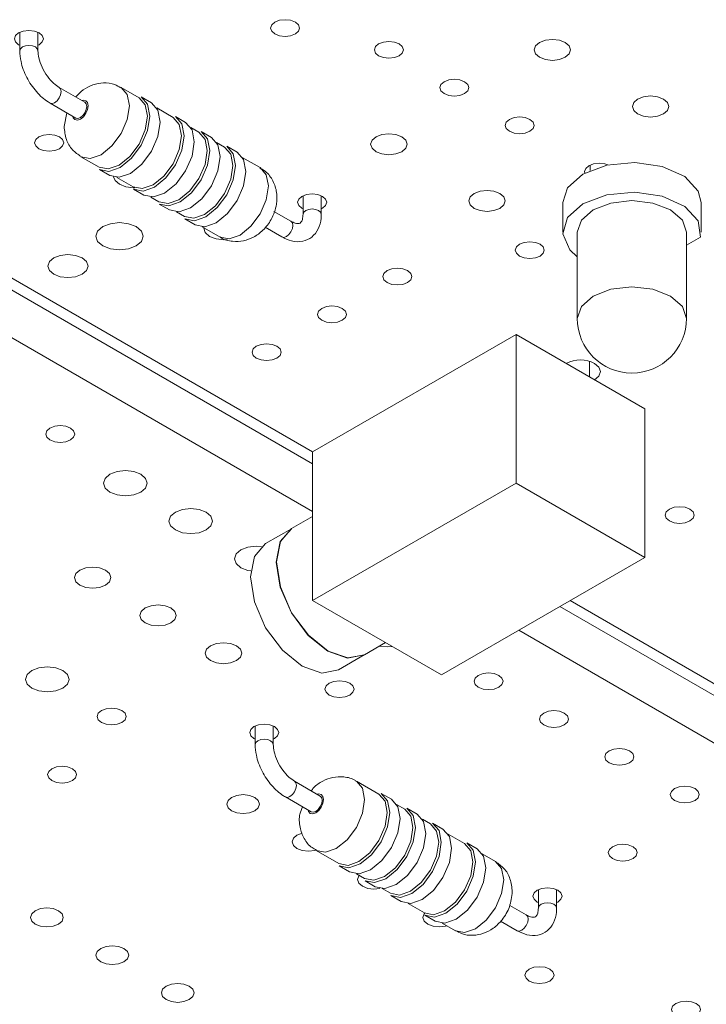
# Model space of a CAD drawing. Header units: millimetres. Extents: x 0 to 210, y 0 to 297.
# Tile 13 of 24: x 141.99 to 143.88, y 158.48 to 161.18. Entities that reach past the tile are written whole.
import ezdxf

# ---------------------------------------------------------------- set-up
doc = ezdxf.new("R2010")
doc.units = ezdxf.units.MM

msp = doc.modelspace()

# ---------------------------------------------------------------- linework, layer by layer
at = {"color": 7, "linetype": 'Continuous', "lineweight": 15}
for p, q in [((141.9918, 161.149), (141.9918, 161.0983)), ((142.0418, 161.0983), (142.0418, 161.1489)), ((142.7958, 159.9641), (140.922, 161.0458)), ((141.0634, 160.9968), (142.7958, 159.9967)), ((142.1707, 160.9567), (142.1, 160.9975)), ((142.3193, 160.969), (142.2698, 160.9976)), ((142.3536, 160.955), (142.3253, 160.9713)), ((142.075, 160.9542), (142.1457, 160.9134)), ((142.4128, 160.915), (142.3679, 160.941)), ((142.7958, 159.8334), (140.922, 160.9152)), ((142.1206, 160.9278), (142.1136, 160.8901)), ((142.4471, 160.901), (142.4189, 160.9173)), ((142.4835, 160.8742), (142.4614, 160.887)), ((142.5178, 160.8602), (142.4896, 160.8765)), ((142.5542, 160.8334), (142.5321, 160.8462)), ((142.5886, 160.8194), (142.5603, 160.8357)), ((142.1598, 160.8071), (142.2093, 160.7785)), ((142.6516, 160.7772), (142.6028, 160.8053)), ((142.2103, 160.7721), (142.2386, 160.7558)), ((143.5577, 160.7841), (143.5577, 160.769)), ((142.2579, 160.7505), (142.3028, 160.7245)), ((142.3039, 160.7181), (142.3321, 160.7018)), ((142.3514, 160.6965), (142.3735, 160.6837)), ((142.7696, 160.6999), (142.7696, 160.6493)), ((142.8196, 160.6493), (142.8196, 160.6999)), ((142.3746, 160.6773), (142.4029, 160.661)), ((143.4825, 160.6816), (143.4825, 160.6)), ((143.8625, 160.6), (143.8625, 160.6816)), ((142.4221, 160.6556), (142.4442, 160.6429)), ((142.4453, 160.6365), (142.4736, 160.6202)), ((142.7364, 160.6301), (142.6896, 160.6571)), ((142.7696, 160.6498), (142.7696, 160.6493)), ((142.4928, 160.6148), (142.5416, 160.5867)), ((142.6653, 160.6134), (142.7114, 160.5868)), ((143.5225, 160.6), (143.5225, 160.3632)), ((143.8225, 160.3632), (143.8225, 160.6)), ((143.8225, 160.5641), (143.861, 160.5863)), ((143.3544, 160.3192), (142.7958, 159.9967)), ((143.3544, 159.9109), (143.3544, 160.3192)), ((143.708, 160.1151), (143.3544, 160.3192)), ((143.4923, 160.2397), (143.4923, 160.2396)), ((143.556, 160.2455), (143.556, 160.2029)), ((143.708, 159.7068), (143.708, 160.1151)), ((142.7958, 159.5884), (142.7958, 159.9967)), ((143.3544, 159.9109), (142.7958, 159.5884)), ((143.708, 159.7068), (143.3544, 159.9109)), ((142.7958, 159.8194), (142.7382, 159.7862)), ((142.7375, 159.7858), (142.6668, 159.745)), ((143.1494, 159.3843), (143.708, 159.7068)), ((142.7958, 159.5884), (143.1494, 159.3843)), ((143.503, 159.5885), (144.8818, 158.7925)), ((144.7404, 158.8415), (143.4747, 159.5722)), ((144.7404, 158.7109), (143.3616, 159.5068)), ((142.9382, 159.4398), (142.9958, 159.473)), ((142.8668, 159.3985), (142.9375, 159.4394)), ((142.6379, 159.244), (142.6379, 159.1934)), ((142.6879, 159.1934), (142.6879, 159.244)), ((142.8168, 159.0517), (142.7461, 159.0926)), ((142.9779, 159.0569), (142.9159, 159.0927)), ((142.7211, 159.0493), (142.7918, 159.0084)), ((143.0122, 159.0429), (142.984, 159.0592)), ((143.0486, 159.0161), (143.0265, 159.0288)), ((143.083, 159.002), (143.0547, 159.0184)), ((143.1193, 158.9753), (143.0972, 158.988)), ((143.1537, 158.9612), (143.1254, 158.9775)), ((143.2129, 158.9212), (143.1679, 158.9472)), ((143.2472, 158.9072), (143.2189, 158.9235)), ((142.8059, 158.9022), (142.8679, 158.8664)), ((143.2978, 158.8723), (143.2615, 158.8932)), ((142.869, 158.86), (142.8973, 158.8437)), ((142.9165, 158.8383), (142.9386, 158.8255)), ((142.9397, 158.8192), (142.968, 158.8028)), ((142.9872, 158.7975), (143.0094, 158.7847)), ((143.0104, 158.7783), (143.0387, 158.762)), ((143.4157, 158.795), (143.4157, 158.7444)), ((143.4657, 158.7444), (143.4657, 158.795)), ((143.0579, 158.7567), (143.1029, 158.7307)), ((143.3825, 158.7252), (143.3369, 158.7515)), ((143.4157, 158.7444), (143.4158, 158.7449)), ((143.1039, 158.7243), (143.1322, 158.708)), ((143.1515, 158.7027), (143.1878, 158.6817)), ((143.3119, 158.7082), (143.3575, 158.6819))]:
    msp.add_line(p, q, dxfattribs=at)
at = {"color": 7, "linetype": 'Continuous', "lineweight": 15, "flags": 128}
for points in [[(142.7484, 161.1766), (142.7355, 161.1816), (142.7202, 161.1834), (142.705, 161.1816), (142.692, 161.1766), (142.6834, 161.1691), (142.6804, 161.1603), (142.6834, 161.1515), (142.692, 161.1441), (142.705, 161.1391), (142.7202, 161.1373), (142.7355, 161.1391), (142.7484, 161.1441), (142.7571, 161.1515), (142.7601, 161.1603), (142.7571, 161.1691), (142.7484, 161.1766)], [(142.0449, 161.1473), (142.032, 161.1523), (142.0167, 161.154), (142.0015, 161.1523), (141.9885, 161.1473), (141.9799, 161.1398), (141.9769, 161.131), (141.9799, 161.1222), (141.9885, 161.1147), (141.9918, 161.113)], [(142.0418, 161.1131), (142.0449, 161.1147), (142.0536, 161.1222), (142.0566, 161.131), (142.0536, 161.1398), (142.0449, 161.1473)], [(143.0335, 161.1168), (143.0205, 161.1218), (143.0053, 161.1235), (142.99, 161.1218), (142.9771, 161.1168), (142.9684, 161.1093), (142.9654, 161.1005), (142.9684, 161.0917), (142.9771, 161.0842), (142.99, 161.0792), (143.0053, 161.0775), (143.0205, 161.0792), (143.0335, 161.0842), (143.0421, 161.0917), (143.0452, 161.1005), (143.0421, 161.1093), (143.0335, 161.1168)], [(143.4897, 161.1209), (143.4734, 161.1272), (143.4543, 161.1294), (143.4351, 161.1272), (143.4189, 161.1209), (143.4081, 161.1116), (143.4043, 161.1005), (143.4081, 161.0895), (143.4189, 161.0801), (143.4351, 161.0738), (143.4543, 161.0716), (143.4734, 161.0738), (143.4897, 161.0801), (143.5005, 161.0895), (143.5043, 161.1005), (143.5005, 161.1116), (143.4897, 161.1209)], [(143.2131, 161.0131), (143.2001, 161.0181), (143.1849, 161.0198), (143.1696, 161.0181), (143.1567, 161.0131), (143.148, 161.0056), (143.145, 160.9968), (143.148, 160.988), (143.1567, 160.9805), (143.1696, 160.9756), (143.1849, 160.9738), (143.2001, 160.9756), (143.2131, 160.9805), (143.2217, 160.988), (143.2248, 160.9968), (143.2217, 161.0056), (143.2131, 161.0131)], [(142.2093, 160.7785), (142.2345, 160.7736), (142.2643, 160.784), (142.294, 160.808), (142.3193, 160.842), (142.3361, 160.8809), (142.3421, 160.9187), (142.3361, 160.9496), (142.3193, 160.969), (142.3193, 160.969)], [(142.3253, 160.9713), (142.3253, 160.9713), (142.3429, 160.951), (142.3491, 160.9187), (142.3429, 160.8792), (142.3253, 160.8385), (142.2989, 160.8029), (142.2678, 160.7778), (142.2367, 160.767), (142.2103, 160.7721)], [(143.7591, 160.9654), (143.7428, 160.9717), (143.7237, 160.9739), (143.7046, 160.9717), (143.6883, 160.9654), (143.6775, 160.956), (143.6737, 160.945), (143.6775, 160.9339), (143.6883, 160.9246), (143.7046, 160.9183), (143.7237, 160.9161), (143.7428, 160.9183), (143.7591, 160.9246), (143.7699, 160.9339), (143.7737, 160.945), (143.7699, 160.956), (143.7591, 160.9654)], [(142.1457, 160.9134), (142.1514, 160.9122), (142.1582, 160.9146), (142.165, 160.9201), (142.1707, 160.9278), (142.1745, 160.9366), (142.1759, 160.9452)], [(142.1759, 160.9452), (142.1745, 160.9522), (142.1707, 160.9567), (142.1707, 160.9567)], [(142.3774, 160.9024), (142.3712, 160.9347), (142.3536, 160.955), (142.3536, 160.955)], [(142.3028, 160.7245), (142.3281, 160.7196), (142.3578, 160.73), (142.3876, 160.754), (142.4128, 160.788), (142.4297, 160.8269), (142.4356, 160.8647), (142.4297, 160.8956), (142.4128, 160.915), (142.4128, 160.915)], [(142.4189, 160.9173), (142.4189, 160.9173), (142.4365, 160.897), (142.4427, 160.8647), (142.4365, 160.8252), (142.4189, 160.7845), (142.3925, 160.7489), (142.3614, 160.7238), (142.3302, 160.713), (142.3039, 160.7181)], [(143.3927, 160.9094), (143.3797, 160.9144), (143.3645, 160.9162), (143.3492, 160.9144), (143.3363, 160.9094), (143.3276, 160.902), (143.3246, 160.8931), (143.3276, 160.8843), (143.3363, 160.8769), (143.3492, 160.8719), (143.3645, 160.8701), (143.3797, 160.8719), (143.3927, 160.8769), (143.4013, 160.8843), (143.4044, 160.8931), (143.4013, 160.902), (143.3927, 160.9094)], [(142.2386, 160.7558), (142.265, 160.7507), (142.2961, 160.7615), (142.3272, 160.7866), (142.3536, 160.8222), (142.3712, 160.8628), (142.3774, 160.9024)], [(142.471, 160.8483), (142.4648, 160.8807), (142.4471, 160.901), (142.4471, 160.901)], [(142.1006, 160.8617), (142.0877, 160.8667), (142.0724, 160.8685), (142.0571, 160.8667), (142.0442, 160.8617), (142.0356, 160.8543), (142.0325, 160.8454), (142.0356, 160.8366), (142.0442, 160.8292), (142.0571, 160.8242), (142.0724, 160.8224), (142.0877, 160.8242), (142.1006, 160.8292), (142.1093, 160.8366), (142.1123, 160.8454), (142.1093, 160.8543), (142.1006, 160.8617)], [(142.3735, 160.6837), (142.3988, 160.6788), (142.4285, 160.6891), (142.4583, 160.7132), (142.4835, 160.7472), (142.5004, 160.7861), (142.5063, 160.8239), (142.5004, 160.8548), (142.4835, 160.8742), (142.4835, 160.8742)], [(142.4896, 160.8765), (142.4896, 160.8765), (142.5072, 160.8562), (142.5134, 160.8239), (142.5072, 160.7843), (142.4896, 160.7437), (142.4632, 160.7081), (142.4321, 160.683), (142.4009, 160.6722), (142.3746, 160.6773)], [(142.5417, 160.8075), (142.5355, 160.8399), (142.5179, 160.8602), (142.5178, 160.8602)], [(143.0407, 160.8617), (143.0244, 160.868), (143.0053, 160.8702), (142.9861, 160.868), (142.9699, 160.8617), (142.959, 160.8524), (142.9552, 160.8413), (142.959, 160.8302), (142.9699, 160.8209), (142.9861, 160.8146), (143.0053, 160.8124), (143.0244, 160.8146), (143.0407, 160.8209), (143.0515, 160.8302), (143.0553, 160.8413), (143.0515, 160.8524), (143.0407, 160.8617)], [(142.3321, 160.7018), (142.3585, 160.6967), (142.3896, 160.7075), (142.4208, 160.7326), (142.4471, 160.7682), (142.4648, 160.8088), (142.471, 160.8483)], [(142.4442, 160.6429), (142.4695, 160.638), (142.4992, 160.6483), (142.529, 160.6723), (142.5542, 160.7064), (142.5711, 160.7452), (142.577, 160.783), (142.5711, 160.814), (142.5542, 160.8334), (142.5542, 160.8334)], [(142.5603, 160.8357), (142.5603, 160.8357), (142.5779, 160.8154), (142.5841, 160.783), (142.5779, 160.7435), (142.5603, 160.7029), (142.5339, 160.6673), (142.5028, 160.6422), (142.4717, 160.6314), (142.4453, 160.6365)], [(142.4029, 160.661), (142.4292, 160.6559), (142.4604, 160.6667), (142.4915, 160.6918), (142.5179, 160.7274), (142.5355, 160.768), (142.5417, 160.8075)], [(142.6124, 160.7667), (142.6062, 160.7991), (142.5886, 160.8194), (142.5886, 160.8194)], [(143.4825, 160.6816), (143.4955, 160.7215), (143.5382, 160.7592), (143.6035, 160.7838), (143.6804, 160.7912), (143.756, 160.7802), (143.8175, 160.7525), (143.8546, 160.7129), (143.8625, 160.6816)], [(143.6067, 160.7845), (143.598, 160.7874), (143.5827, 160.7892), (143.5674, 160.7874), (143.5545, 160.7824), (143.5459, 160.7749), (143.5428, 160.7661), (143.5434, 160.7621)], [(142.2493, 160.7516), (142.2534, 160.7417), (142.2653, 160.7314), (142.2832, 160.7245), (142.3043, 160.7221), (142.3077, 160.7221)], [(142.4736, 160.6202), (142.4999, 160.615), (142.5311, 160.6259), (142.5622, 160.651), (142.5886, 160.6866), (142.6062, 160.7272), (142.6124, 160.7667)], [(142.8228, 160.6982), (142.8099, 160.7032), (142.7946, 160.705), (142.7793, 160.7032), (142.7664, 160.6982), (142.7578, 160.6907), (142.7547, 160.6819), (142.7578, 160.6731), (142.7664, 160.6657), (142.7696, 160.664)], [(142.8196, 160.664), (142.8228, 160.6657), (142.8314, 160.6731), (142.8345, 160.6819), (142.8314, 160.6907), (142.8228, 160.6982)], [(143.3101, 160.7062), (143.2938, 160.7125), (143.2747, 160.7147), (143.2555, 160.7125), (143.2393, 160.7062), (143.2285, 160.6968), (143.2246, 160.6858), (143.2285, 160.6747), (143.2393, 160.6653), (143.2555, 160.6591), (143.2747, 160.6569), (143.2938, 160.6591), (143.3101, 160.6653), (143.3209, 160.6747), (143.3247, 160.6858), (143.3209, 160.6968), (143.3101, 160.7062)], [(143.5225, 160.5327), (143.5018, 160.5518), (143.4827, 160.5954), (143.4955, 160.6398), (143.5382, 160.6775), (143.6035, 160.7022), (143.6804, 160.7096), (143.756, 160.6985), (143.8175, 160.6708), (143.8546, 160.6312), (143.861, 160.5863), (143.861, 160.5863)], [(143.5225, 160.6), (143.5339, 160.6331), (143.5664, 160.6612), (143.6151, 160.68), (143.6725, 160.6866), (143.7299, 160.68), (143.7786, 160.6612), (143.8111, 160.6331), (143.8225, 160.6)], [(142.3115, 160.6152), (142.2904, 160.6233), (142.2655, 160.6262), (142.2406, 160.6233), (142.2195, 160.6152), (142.2054, 160.603), (142.2005, 160.5886), (142.2054, 160.5743), (142.2195, 160.5621), (142.2406, 160.5539), (142.2655, 160.5511), (142.2904, 160.5539), (142.3115, 160.5621), (142.3256, 160.5743), (142.3305, 160.5886), (142.3256, 160.603), (142.3115, 160.6152)], [(142.4967, 160.6126), (142.4967, 160.611), (142.5009, 160.5988), (142.5128, 160.5885), (142.5307, 160.5816), (142.5518, 160.5792), (142.5609, 160.5796)], [(143.4203, 160.5671), (143.4074, 160.572), (143.3921, 160.5738), (143.3769, 160.572), (143.364, 160.5671), (143.3553, 160.5596), (143.3523, 160.5508), (143.3553, 160.542), (143.364, 160.5345), (143.3769, 160.5295), (143.3921, 160.5278), (143.4074, 160.5295), (143.4203, 160.5345), (143.429, 160.542), (143.432, 160.5508), (143.429, 160.5596), (143.4203, 160.5671)], [(142.1629, 160.5294), (142.145, 160.5363), (142.124, 160.5387), (142.1029, 160.5363), (142.085, 160.5294), (142.073, 160.5191), (142.0688, 160.5069), (142.073, 160.4947), (142.085, 160.4844), (142.1029, 160.4775), (142.124, 160.4751), (142.145, 160.4775), (142.1629, 160.4844), (142.1749, 160.4947), (142.1791, 160.5069), (142.1749, 160.5191), (142.1629, 160.5294)], [(143.0568, 160.4943), (143.0439, 160.4993), (143.0286, 160.501), (143.0134, 160.4993), (143.0004, 160.4943), (142.9918, 160.4868), (142.9887, 160.478), (142.9918, 160.4692), (143.0004, 160.4617), (143.0134, 160.4567), (143.0286, 160.455), (143.0439, 160.4567), (143.0568, 160.4617), (143.0655, 160.4692), (143.0685, 160.478), (143.0655, 160.4868), (143.0568, 160.4943)], [(142.8772, 160.3906), (142.8643, 160.3956), (142.849, 160.3973), (142.8338, 160.3956), (142.8208, 160.3906), (142.8122, 160.3831), (142.8091, 160.3743), (142.8122, 160.3655), (142.8208, 160.358), (142.8338, 160.353), (142.849, 160.3513), (142.8643, 160.353), (142.8772, 160.358), (142.8859, 160.3655), (142.8889, 160.3743), (142.8859, 160.3831), (142.8772, 160.3906)], [(142.6976, 160.2869), (142.6847, 160.2919), (142.6694, 160.2936), (142.6542, 160.2919), (142.6412, 160.2869), (142.6326, 160.2794), (142.6295, 160.2706), (142.6326, 160.2618), (142.6412, 160.2543), (142.6542, 160.2494), (142.6694, 160.2476), (142.6847, 160.2494), (142.6976, 160.2543), (142.7063, 160.2618), (142.7093, 160.2706), (142.7063, 160.2794), (142.6976, 160.2869)], [(143.5702, 160.1946), (143.5821, 160.2049), (143.5863, 160.2171), (143.5821, 160.2293), (143.5701, 160.2396)], [(142.1311, 160.0621), (142.1181, 160.0671), (142.1029, 160.0688), (142.0876, 160.0671), (142.0747, 160.0621), (142.066, 160.0546), (142.063, 160.0458), (142.066, 160.037), (142.0747, 160.0295), (142.0876, 160.0245), (142.1029, 160.0228), (142.1181, 160.0245), (142.1311, 160.0295), (142.1397, 160.037), (142.1427, 160.0458), (142.1397, 160.0546), (142.1311, 160.0621)], [(142.3241, 159.9351), (142.3047, 159.9426), (142.2818, 159.9452), (142.2588, 159.9426), (142.2394, 159.9351), (142.2264, 159.9238), (142.2218, 159.9106), (142.2264, 159.8973), (142.2394, 159.8861), (142.2588, 159.8786), (142.2818, 159.876), (142.3047, 159.8786), (142.3241, 159.8861), (142.3371, 159.8973), (142.3417, 159.9106), (142.3371, 159.9238), (142.3241, 159.9351)], [(142.5037, 159.8314), (142.4843, 159.8389), (142.4614, 159.8415), (142.4384, 159.8389), (142.419, 159.8314), (142.406, 159.8202), (142.4014, 159.8069), (142.406, 159.7937), (142.419, 159.7824), (142.4384, 159.7749), (142.4614, 159.7723), (142.4843, 159.7749), (142.5037, 159.7824), (142.5167, 159.7937), (142.5213, 159.8069), (142.5167, 159.8202), (142.5037, 159.8314)], [(143.8318, 159.8395), (143.8189, 159.8445), (143.8036, 159.8463), (143.7884, 159.8445), (143.7754, 159.8395), (143.7668, 159.832), (143.7637, 159.8232), (143.7668, 159.8144), (143.7754, 159.807), (143.7884, 159.802), (143.8036, 159.8002), (143.8189, 159.802), (143.8318, 159.807), (143.8405, 159.8144), (143.8435, 159.8232), (143.8405, 159.832), (143.8318, 159.8395)], [(142.9375, 159.4394), (142.8917, 159.4304), (142.8375, 159.4493), (142.7834, 159.4929), (142.7375, 159.5548), (142.7069, 159.6255), (142.6961, 159.6942), (142.7069, 159.7505), (142.7375, 159.7858), (142.7375, 159.7858)], [(142.9382, 159.4398), (142.8924, 159.4309), (142.8382, 159.4497), (142.7841, 159.4933), (142.7382, 159.5552), (142.7076, 159.6259), (142.6968, 159.6946), (142.7076, 159.7509), (142.7382, 159.7862), (142.7382, 159.7862)], [(142.8668, 159.3985), (142.8209, 159.3896), (142.7668, 159.4084), (142.7127, 159.4521), (142.6668, 159.514), (142.6362, 159.5847), (142.6254, 159.6534), (142.6362, 159.7097), (142.6668, 159.745), (142.6668, 159.745)], [(142.6556, 159.7368), (142.641, 159.7378), (142.618, 159.7352), (142.5986, 159.7277), (142.5856, 159.7165), (142.581, 159.7032), (142.5856, 159.69), (142.5986, 159.6788), (142.618, 159.6713), (142.6261, 159.6697)], [(142.2273, 159.6718), (142.2111, 159.6781), (142.192, 159.6803), (142.1728, 159.6781), (142.1566, 159.6718), (142.1457, 159.6624), (142.1419, 159.6514), (142.1457, 159.6403), (142.1566, 159.631), (142.1728, 159.6247), (142.192, 159.6225), (142.2111, 159.6247), (142.2273, 159.631), (142.2382, 159.6403), (142.242, 159.6514), (142.2382, 159.6624), (142.2273, 159.6718)], [(142.4069, 159.5681), (142.3907, 159.5744), (142.3716, 159.5766), (142.3524, 159.5744), (142.3362, 159.5681), (142.3253, 159.5588), (142.3215, 159.5477), (142.3253, 159.5366), (142.3362, 159.5273), (142.3524, 159.521), (142.3716, 159.5188), (142.3907, 159.521), (142.4069, 159.5273), (142.4178, 159.5366), (142.4216, 159.5477), (142.4178, 159.5588), (142.4069, 159.5681)], [(142.5865, 159.4644), (142.5703, 159.4707), (142.5512, 159.4729), (142.532, 159.4707), (142.5158, 159.4644), (142.5049, 159.4551), (142.5011, 159.444), (142.5049, 159.433), (142.5158, 159.4236), (142.532, 159.4173), (142.5512, 159.4151), (142.5703, 159.4173), (142.5865, 159.4236), (142.5974, 159.433), (142.6012, 159.444), (142.5974, 159.4551), (142.5865, 159.4644)], [(142.9792, 159.4634), (143.0002, 159.4613), (143.0144, 159.4622)], [(142.1099, 159.3966), (142.0904, 159.4041), (142.0675, 159.4068), (142.0445, 159.4041), (142.0251, 159.3966), (142.0121, 159.3854), (142.0075, 159.3722), (142.0121, 159.3589), (142.0251, 159.3477), (142.0445, 159.3402), (142.0675, 159.3376), (142.0904, 159.3402), (142.1099, 159.3477), (142.1229, 159.3589), (142.1274, 159.3722), (142.1229, 159.3854), (142.1099, 159.3966)], [(142.8978, 159.3617), (142.8849, 159.3667), (142.8696, 159.3684), (142.8543, 159.3667), (142.8414, 159.3617), (142.8328, 159.3542), (142.8297, 159.3454), (142.8328, 159.3366), (142.8414, 159.3291), (142.8543, 159.3241), (142.8696, 159.3224), (142.8849, 159.3241), (142.8978, 159.3291), (142.9064, 159.3366), (142.9095, 159.3454), (142.9064, 159.3542), (142.8978, 159.3617)], [(143.3071, 159.3832), (143.2942, 159.3881), (143.2789, 159.3899), (143.2637, 159.3881), (143.2507, 159.3832), (143.2421, 159.3757), (143.239, 159.3669), (143.2421, 159.3581), (143.2507, 159.3506), (143.2637, 159.3456), (143.2789, 159.3439), (143.2942, 159.3456), (143.3071, 159.3506), (143.3158, 159.3581), (143.3188, 159.3669), (143.3158, 159.3757), (143.3071, 159.3832)], [(142.2724, 159.2864), (142.2595, 159.2914), (142.2442, 159.2932), (142.229, 159.2914), (142.216, 159.2864), (142.2074, 159.2789), (142.2043, 159.2701), (142.2074, 159.2613), (142.216, 159.2539), (142.229, 159.2489), (142.2442, 159.2471), (142.2595, 159.2489), (142.2724, 159.2539), (142.2811, 159.2613), (142.2841, 159.2701), (142.2811, 159.2789), (142.2724, 159.2864)], [(143.4867, 159.2795), (143.4738, 159.2845), (143.4585, 159.2862), (143.4433, 159.2845), (143.4303, 159.2795), (143.4217, 159.272), (143.4186, 159.2632), (143.4217, 159.2544), (143.4303, 159.2469), (143.4433, 159.2419), (143.4585, 159.2402), (143.4738, 159.2419), (143.4867, 159.2469), (143.4954, 159.2544), (143.4984, 159.2632), (143.4954, 159.272), (143.4867, 159.2795)], [(142.6911, 159.2423), (142.6781, 159.2473), (142.6629, 159.2491), (142.6476, 159.2473), (142.6347, 159.2423), (142.626, 159.2349), (142.623, 159.2261), (142.626, 159.2173), (142.6347, 159.2098), (142.6379, 159.2081)], [(142.6879, 159.2082), (142.6911, 159.2098), (142.6997, 159.2173), (142.7028, 159.2261), (142.6997, 159.2349), (142.6911, 159.2423)], [(143.6663, 159.1758), (143.6534, 159.1808), (143.6381, 159.1825), (143.6229, 159.1808), (143.6099, 159.1758), (143.6013, 159.1683), (143.5983, 159.1595), (143.6013, 159.1507), (143.6099, 159.1432), (143.6229, 159.1382), (143.6381, 159.1365), (143.6534, 159.1382), (143.6663, 159.1432), (143.675, 159.1507), (143.678, 159.1595), (143.675, 159.1683), (143.6663, 159.1758)], [(142.1361, 159.1268), (142.1232, 159.1318), (142.1079, 159.1336), (142.0926, 159.1318), (142.0797, 159.1268), (142.0711, 159.1194), (142.068, 159.1106), (142.0711, 159.1018), (142.0797, 159.0943), (142.0926, 159.0893), (142.1079, 159.0875), (142.1232, 159.0893), (142.1361, 159.0943), (142.1447, 159.1018), (142.1478, 159.1106), (142.1447, 159.1194), (142.1361, 159.1268)], [(143.8459, 159.0721), (143.833, 159.0771), (143.8177, 159.0788), (143.8025, 159.0771), (143.7895, 159.0721), (143.7809, 159.0646), (143.7779, 159.0558), (143.7809, 159.047), (143.7895, 159.0395), (143.8025, 159.0346), (143.8177, 159.0328), (143.833, 159.0346), (143.8459, 159.0395), (143.8546, 159.047), (143.8576, 159.0558), (143.8546, 159.0646), (143.8459, 159.0721)], [(142.6368, 159.048), (142.6222, 159.0537), (142.605, 159.0556), (142.5878, 159.0537), (142.5733, 159.048), (142.5635, 159.0396), (142.5601, 159.0297), (142.5635, 159.0198), (142.5733, 159.0113), (142.5878, 159.0057), (142.605, 159.0037), (142.6222, 159.0057), (142.6368, 159.0113), (142.6466, 159.0198), (142.65, 159.0297), (142.6466, 159.0396), (142.6368, 159.048)], [(142.8168, 159.0517), (142.8168, 159.0517), (142.8207, 159.0473), (142.822, 159.0403)], [(142.8679, 158.8664), (142.8932, 158.8615), (142.9229, 158.8718), (142.9527, 158.8958), (142.9779, 158.9299), (142.9948, 158.9687), (143.0007, 159.0065), (142.9948, 159.0375), (142.9779, 159.0569), (142.9779, 159.0569)], [(142.984, 159.0592), (142.984, 159.0592), (143.0016, 159.0389), (143.0078, 159.0065), (143.0016, 158.967), (142.984, 158.9264), (142.9576, 158.8908), (142.9265, 158.8657), (142.8953, 158.8549), (142.869, 158.86)], [(143.0361, 158.9902), (143.0299, 159.0226), (143.0123, 159.0429), (143.0122, 159.0429)], [(142.822, 159.0403), (142.8207, 159.0317), (142.8168, 159.0229), (142.8111, 159.0151), (142.8043, 159.0097), (142.7976, 159.0073), (142.7918, 159.0084)], [(142.9386, 158.8255), (142.9639, 158.8206), (142.9936, 158.831), (143.0234, 158.855), (143.0486, 158.889), (143.0655, 158.9279), (143.0714, 158.9657), (143.0655, 158.9967), (143.0486, 159.0161), (143.0486, 159.0161)], [(143.0547, 159.0184), (143.0547, 159.0184), (143.0723, 158.9981), (143.0785, 158.9657), (143.0723, 158.9262), (143.0547, 158.8856), (143.0283, 158.85), (142.9972, 158.8249), (142.9661, 158.814), (142.9397, 158.8192)], [(142.8973, 158.8437), (142.9236, 158.8385), (142.9548, 158.8494), (142.9859, 158.8745), (143.0123, 158.9101), (143.0299, 158.9507), (143.0361, 158.9902)], [(143.1068, 158.9494), (143.1006, 158.9817), (143.083, 159.002), (143.083, 159.002)], [(143.0094, 158.7847), (143.0346, 158.7798), (143.0644, 158.7902), (143.0941, 158.8142), (143.1194, 158.8482), (143.1362, 158.8871), (143.1421, 158.9249), (143.1362, 158.9558), (143.1194, 158.9752), (143.1193, 158.9753)], [(143.1254, 158.9775), (143.1254, 158.9775), (143.143, 158.9573), (143.1492, 158.9249), (143.143, 158.8854), (143.1254, 158.8447), (143.099, 158.8092), (143.0679, 158.784), (143.0368, 158.7732), (143.0104, 158.7783)], [(143.1775, 158.9086), (143.1713, 158.9409), (143.1537, 158.9612), (143.1537, 158.9612)], [(142.7674, 158.95), (142.7529, 158.9444), (142.7431, 158.9359), (142.7397, 158.926), (142.7431, 158.9161), (142.7529, 158.9077), (142.7674, 158.902), (142.7846, 158.9001), (142.8019, 158.902), (142.8067, 158.9034)], [(142.968, 158.8028), (142.9943, 158.7977), (143.0255, 158.8085), (143.0566, 158.8336), (143.083, 158.8692), (143.1006, 158.9099), (143.1068, 158.9494)], [(143.0387, 158.762), (143.0651, 158.7569), (143.0962, 158.7677), (143.1273, 158.7928), (143.1537, 158.8284), (143.1713, 158.8691), (143.1775, 158.9086)], [(143.1029, 158.7307), (143.1281, 158.7258), (143.1579, 158.7362), (143.1877, 158.7602), (143.2129, 158.7942), (143.2298, 158.8331), (143.2357, 158.8709), (143.2298, 158.9018), (143.2129, 158.9212), (143.2129, 158.9212)], [(143.2189, 158.9235), (143.2189, 158.9235), (143.2366, 158.9032), (143.2428, 158.8709), (143.2366, 158.8314), (143.2189, 158.7907), (143.1926, 158.7552), (143.1614, 158.73), (143.1303, 158.7192), (143.1039, 158.7243)], [(143.271, 158.8546), (143.2648, 158.8869), (143.2472, 158.9072), (143.2472, 158.9072)], [(143.6757, 158.9126), (143.6627, 158.9176), (143.6475, 158.9194), (143.6322, 158.9176), (143.6193, 158.9126), (143.6106, 158.9052), (143.6076, 158.8964), (143.6106, 158.8875), (143.6193, 158.8801), (143.6322, 158.8751), (143.6475, 158.8733), (143.6627, 158.8751), (143.6757, 158.8801), (143.6843, 158.8875), (143.6873, 158.8964), (143.6843, 158.9052), (143.6757, 158.9126)], [(143.1322, 158.708), (143.1586, 158.7029), (143.1897, 158.7137), (143.2208, 158.7388), (143.2472, 158.7744), (143.2648, 158.815), (143.271, 158.8546)], [(142.9241, 158.834), (142.9227, 158.8323), (142.9193, 158.8223), (142.9227, 158.8124), (142.9325, 158.804), (142.947, 158.7983), (142.9643, 158.7964), (142.9808, 158.7982)], [(143.4689, 158.7933), (143.456, 158.7983), (143.4407, 158.8), (143.4255, 158.7983), (143.4125, 158.7933), (143.4039, 158.7858), (143.4009, 158.777), (143.4039, 158.7682), (143.4125, 158.7607), (143.4157, 158.7591)], [(143.4657, 158.7591), (143.4689, 158.7607), (143.4776, 158.7682), (143.4806, 158.777), (143.4776, 158.7858), (143.4689, 158.7933)], [(142.098, 158.737), (142.0834, 158.7426), (142.0662, 158.7446), (142.049, 158.7426), (142.0344, 158.737), (142.0247, 158.7286), (142.0213, 158.7186), (142.0247, 158.7087), (142.0344, 158.7003), (142.049, 158.6947), (142.0662, 158.6927), (142.0834, 158.6947), (142.098, 158.7003), (142.1078, 158.7087), (142.1112, 158.7186), (142.1078, 158.7286), (142.098, 158.737)], [(143.1037, 158.7303), (143.1023, 158.7286), (143.0989, 158.7186), (143.1023, 158.7087), (143.1121, 158.7003), (143.1267, 158.6947), (143.1439, 158.6927), (143.1611, 158.6947), (143.164, 158.6954)], [(142.2776, 158.6333), (142.263, 158.6389), (142.2458, 158.6409), (142.2286, 158.6389), (142.214, 158.6333), (142.2043, 158.6249), (142.2009, 158.615), (142.2043, 158.605), (142.214, 158.5966), (142.2286, 158.591), (142.2458, 158.589), (142.263, 158.591), (142.2776, 158.5966), (142.2874, 158.605), (142.2908, 158.615), (142.2874, 158.6249), (142.2776, 158.6333)], [(143.4471, 158.5766), (143.4341, 158.5816), (143.4188, 158.5833), (143.4035, 158.5816), (143.3905, 158.5766), (143.3818, 158.5691), (143.3788, 158.5602), (143.3818, 158.5514), (143.3905, 158.5439), (143.4035, 158.5389), (143.4188, 158.5372), (143.4341, 158.5389), (143.4471, 158.5439), (143.4557, 158.5514), (143.4588, 158.5602), (143.4557, 158.5691), (143.4471, 158.5766)], [(142.4572, 158.5296), (142.4426, 158.5353), (142.4254, 158.5372), (142.4082, 158.5353), (142.3936, 158.5296), (142.3839, 158.5212), (142.3805, 158.5113), (142.3839, 158.5013), (142.3936, 158.4929), (142.4082, 158.4873), (142.4254, 158.4853), (142.4426, 158.4873), (142.4572, 158.4929), (142.467, 158.5013), (142.4704, 158.5113), (142.467, 158.5212), (142.4572, 158.5296)], [(143.8493, 158.4822), (143.8364, 158.4872), (143.8211, 158.489), (143.8059, 158.4872), (143.793, 158.4822), (143.7843, 158.4748), (143.7813, 158.466), (143.7843, 158.4572), (143.793, 158.4497), (143.8059, 158.4447), (143.8211, 158.4429), (143.8364, 158.4447), (143.8493, 158.4497), (143.858, 158.4572), (143.861, 158.466), (143.858, 158.4748), (143.8493, 158.4822)]]:
    msp.add_lwpolyline(points, dxfattribs=at)
at = {"color": 8, "linetype": 'Continuous', "lineweight": 15, "flags": 128}
for points in [[(141.9918, 161.0983), (141.9937, 161.1038), (141.9991, 161.1085), (142.0072, 161.1116), (142.0168, 161.1127), (142.0264, 161.1116), (142.0345, 161.1085), (142.0399, 161.1038), (142.0418, 161.0983), (142.0418, 161.0983)], [(142.075, 160.9542), (142.0807, 160.9531), (142.0875, 160.9554), (142.0943, 160.9609), (142.1, 160.9686), (142.1038, 160.9774), (142.1052, 160.986), (142.1038, 160.9931), (142.1, 160.9975), (142.1, 160.9975)], [(142.1597, 160.8071), (142.1598, 160.8071), (142.185, 160.8022), (142.2148, 160.8125), (142.2445, 160.8366), (142.2698, 160.8706), (142.2866, 160.9095), (142.2926, 160.9473), (142.2866, 160.9782), (142.2698, 160.9976)], [(142.1374, 160.9181), (142.1386, 160.9143), (142.1432, 160.909), (142.1501, 160.9077), (142.1582, 160.9105), (142.1663, 160.9171), (142.1732, 160.9263), (142.1778, 160.9369), (142.1794, 160.9473), (142.1778, 160.9557), (142.1732, 160.961), (142.1663, 160.9623), (142.1624, 160.9614)], [(142.5416, 160.5867), (142.5668, 160.5818), (142.5966, 160.5921), (142.6264, 160.6161), (142.6516, 160.6502), (142.6685, 160.689), (142.6744, 160.7268), (142.6685, 160.7578), (142.6516, 160.7772), (142.6516, 160.7772)], [(142.8196, 160.6493), (142.8177, 160.6548), (142.8123, 160.6595), (142.8042, 160.6626), (142.7946, 160.6637), (142.785, 160.6626), (142.7769, 160.6595), (142.7715, 160.6548), (142.7696, 160.6498)], [(142.7114, 160.5868), (142.7171, 160.5857), (142.7239, 160.588), (142.7307, 160.5935), (142.7364, 160.6012), (142.7402, 160.6101), (142.7416, 160.6186), (142.7402, 160.6257), (142.7364, 160.6301), (142.7364, 160.6301)], [(143.5225, 160.3632), (143.5339, 160.3963), (143.5664, 160.4244), (143.6151, 160.4432), (143.6725, 160.4498), (143.7299, 160.4432), (143.7786, 160.4244), (143.8111, 160.3963), (143.8225, 160.3632), (143.8225, 160.3632)], [(142.6806, 159.2036), (142.6725, 159.2067), (142.6629, 159.2078), (142.6534, 159.2067), (142.6452, 159.2036), (142.6398, 159.1989), (142.6379, 159.1934), (142.6379, 159.1934)], [(142.6879, 159.1934), (142.686, 159.1989), (142.6806, 159.2036)], [(142.7513, 159.0811), (142.75, 159.0725), (142.7461, 159.0637), (142.7404, 159.0559), (142.7336, 159.0505), (142.7269, 159.0481), (142.7211, 159.0493), (142.7211, 159.0493)], [(142.7462, 159.0925), (142.75, 159.0881), (142.7513, 159.0811)], [(142.9161, 159.0926), (142.9328, 159.0733), (142.9387, 159.0423)], [(142.8256, 159.0423), (142.8239, 159.032), (142.8193, 159.0214), (142.8125, 159.0121), (142.8043, 159.0056), (142.7962, 159.0028), (142.7893, 159.0041), (142.7848, 159.0094), (142.7836, 159.0132)], [(142.9387, 159.0423), (142.9328, 159.0045), (142.9159, 158.9657), (142.8907, 158.9316), (142.8609, 158.9076), (142.8312, 158.8973), (142.806, 158.9021)], [(142.8086, 159.0565), (142.8125, 159.0574), (142.8193, 159.0561), (142.8239, 159.0508), (142.8256, 159.0423)], [(143.2978, 158.8723), (143.2978, 158.8723), (143.3146, 158.8529), (143.3205, 158.8219)], [(143.3205, 158.8219), (143.3146, 158.7841), (143.2978, 158.7452), (143.2725, 158.7112), (143.2428, 158.6872), (143.213, 158.6768), (143.1878, 158.6817)], [(143.4158, 158.7449), (143.4176, 158.7499), (143.4231, 158.7546), (143.4312, 158.7577), (143.4407, 158.7588), (143.4503, 158.7577), (143.4584, 158.7546)], [(143.4584, 158.7546), (143.4638, 158.7499), (143.4657, 158.7444), (143.4657, 158.7444)], [(143.3825, 158.7252), (143.3825, 158.7252), (143.3864, 158.7208), (143.3877, 158.7137)], [(143.3877, 158.7137), (143.3864, 158.7051), (143.3825, 158.6963), (143.3768, 158.6886), (143.37, 158.6831), (143.3633, 158.6808), (143.3575, 158.6819)]]:
    msp.add_lwpolyline(points, dxfattribs=at)
at = {"color": 7, "linetype": 'Continuous', "lineweight": 15}
for centre, radius, start, end in [((143.6725, 160.3632), 0.15, 180, 0), ((143.5312, 160.1644), 0.0848, 62.6166, 117.2767)]:
    msp.add_arc(centre, radius, start, end, dxfattribs=at)
for points, knots in [([(141.9918, 161.0983), (141.9925, 161.0885), (141.9941, 161.0645), (142.0093, 161.0242), (142.0359, 160.9846), (142.0599, 160.9632), (142.0732, 160.9552), (142.075, 160.9542)], [0, 0, 0, 0, 0.182384, 0.44419, 0.705988, 0.96075, 1, 1, 1, 1]), ([(142.1, 160.9975), (142.0949, 161.0009), (142.0839, 161.0083), (142.0667, 161.0279), (142.0522, 161.0524), (142.0432, 161.0779), (142.0422, 161.0919), (142.0418, 161.0983)], [0, 0, 0, 0, 0.17829, 0.383504, 0.597839, 0.814455, 1, 1, 1, 1]), ([(142.269, 160.9963), (142.2637, 160.9996), (142.2493, 161.0086), (142.2218, 161.0112), (142.192, 161.0056), (142.1655, 160.9923), (142.1522, 160.978), (142.1457, 160.9711)], [0, 0, 0, 0, 0.135864, 0.366219, 0.578692, 0.795876, 1, 1, 1, 1]), ([(142.1136, 160.8901), (142.1148, 160.8781), (142.1171, 160.8552), (142.1342, 160.8254), (142.1517, 160.8133), (142.16, 160.8075)], [0, 0, 0, 0, 0.363164, 0.696103, 1, 1, 1, 1]), ([(142.5418, 160.5871), (142.5425, 160.5865), (142.552, 160.5787), (142.5752, 160.574), (142.6062, 160.5748), (142.635, 160.5856), (142.6615, 160.6052), (142.6849, 160.636), (142.6984, 160.6741), (142.6984, 160.7125), (142.6863, 160.7447), (142.6693, 160.767), (142.6551, 160.7738), (142.6509, 160.7759)], [0, 0, 0, 0, 0.008303, 0.112593, 0.20486, 0.294714, 0.39207, 0.506653, 0.641478, 0.753151, 0.85548, 0.956715, 1, 1, 1, 1]), ([(142.7114, 160.5868), (142.7201, 160.5826), (142.7388, 160.5735), (142.7681, 160.5727), (142.795, 160.5849), (142.8129, 160.6081), (142.8191, 160.6311), (142.8195, 160.6456), (142.8196, 160.6493)], [0, 0, 0, 0, 0.173956, 0.374204, 0.555602, 0.741874, 0.934285, 1, 1, 1, 1]), ([(142.7696, 160.6493), (142.7692, 160.6441), (142.7683, 160.6332), (142.763, 160.6257), (142.76, 160.624), (142.7505, 160.6232), (142.7406, 160.6281), (142.7364, 160.6301)], [0, 0, 0, 0, 0.180055, 0.37963, 0.619789, 0.839567, 1, 1, 1, 1]), ([(142.6379, 159.1934), (142.6386, 159.1835), (142.6403, 159.1596), (142.6555, 159.1193), (142.682, 159.0797), (142.706, 159.0583), (142.7194, 159.0503), (142.7211, 159.0493)], [0, 0, 0, 0, 0.182384, 0.44419, 0.705988, 0.96075, 1, 1, 1, 1]), ([(142.7461, 159.0926), (142.741, 159.096), (142.73, 159.1034), (142.7128, 159.1229), (142.6984, 159.1475), (142.6894, 159.173), (142.6884, 159.1869), (142.6879, 159.1934)], [0, 0, 0, 0, 0.17829, 0.383504, 0.597839, 0.814455, 1, 1, 1, 1]), ([(142.9161, 159.092), (142.9153, 159.0927), (142.9057, 159.1006), (142.8823, 159.1053), (142.8513, 159.1046), (142.8228, 159.0935), (142.8025, 159.0803), (142.7942, 159.0688), (142.7922, 159.066)], [0, 0, 0, 0, 0.02323, 0.268558, 0.485603, 0.696973, 0.925988, 1, 1, 1, 1]), ([(142.7679, 159.0222), (142.7653, 159.0157), (142.758, 158.9978), (142.7595, 158.9667), (142.7712, 158.9347), (142.7882, 158.9123), (142.8025, 158.9055), (142.8067, 158.9034)], [0, 0, 0, 0, 0.150881, 0.41515, 0.657304, 0.896871, 1, 1, 1, 1]), ([(143.344, 158.7892), (143.3428, 158.8012), (143.3405, 158.8242), (143.3234, 158.8539), (143.3061, 158.8659), (143.2979, 158.8715)], [0, 0, 0, 0, 0.365045, 0.69971, 1, 1, 1, 1]), ([(143.1886, 158.683), (143.1939, 158.6797), (143.2083, 158.6708), (143.2357, 158.6682), (143.2656, 158.6737), (143.2934, 158.6883), (143.3186, 158.7127), (143.3393, 158.7476), (143.3424, 158.7751), (143.344, 158.7892)], [0, 0, 0, 0, 0.08243, 0.222907, 0.352479, 0.484924, 0.635022, 0.81287, 1, 1, 1, 1]), ([(143.3575, 158.6819), (143.3662, 158.6777), (143.385, 158.6686), (143.4142, 158.6678), (143.4412, 158.68), (143.459, 158.7032), (143.4652, 158.7262), (143.4656, 158.7407), (143.4657, 158.7444)], [0, 0, 0, 0, 0.173956, 0.374204, 0.555602, 0.741874, 0.934285, 1, 1, 1, 1]), ([(143.4157, 158.7444), (143.4153, 158.7392), (143.4144, 158.7283), (143.4091, 158.7208), (143.4062, 158.7191), (143.3967, 158.7183), (143.3867, 158.7231), (143.3825, 158.7252)], [0, 0, 0, 0, 0.180055, 0.37963, 0.619789, 0.839567, 1, 1, 1, 1])]:
    msp.add_open_spline(points, degree=3, knots=knots, dxfattribs=at)

doc.saveas('drawing.dxf')
